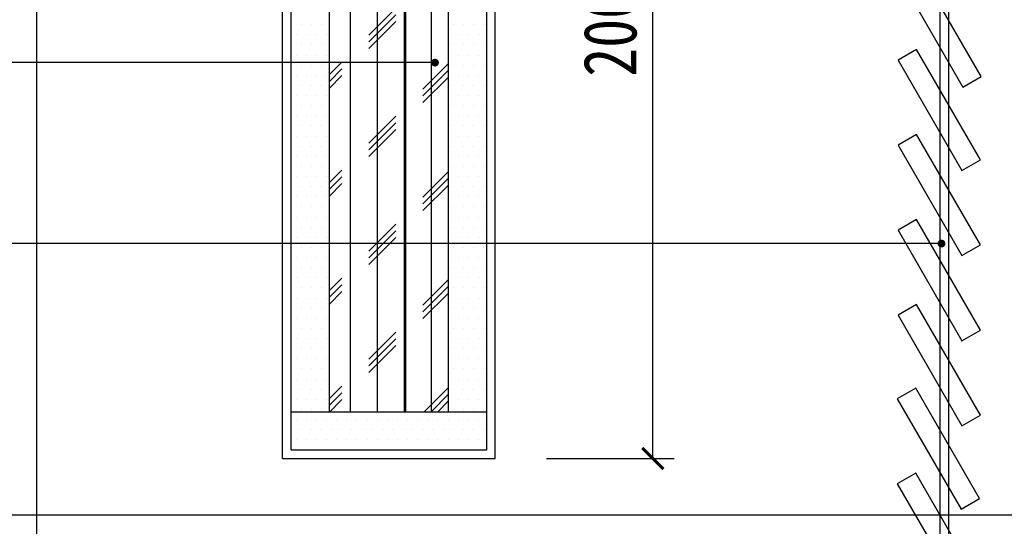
# Model space of a CAD drawing. Header units: millimetres. Extents: x -53 to 3023, y -53 to 2153.
# Tile 40 of 52: x 1772 to 2004, y 930 to 1049. Entities that reach past the tile are written whole.
import ezdxf

# ---------------------------------------------------------------- set-up
doc = ezdxf.new("R2010")
doc.units = ezdxf.units.MM
doc.header["$LTSCALE"] = 5
doc.linetypes.add('DASH', pattern=[0.35, 0.25, -0.1])
doc.layers.get('Defpoints').update_dxf_attribs({"color": 8})
for name, color, linetype in [('A-建筑-拆墙', 251, 'Continuous'), ('E-尺寸标注', 9, 'Continuous'), ('Q-立面-填充', 251, 'Continuous'), ('Q-立面-完成面造型线', 6, 'Continuous'), ('Q-立面-次粗线', 31, 'Continuous'), ('Q-立面-粗线', 30, 'Continuous'), ('Q-立面-细线', 8, 'Continuous')]:
    doc.layers.add(name, color=color, linetype=linetype)
doc.styles.add('CCD_DIM', font='SimSun.ttf', dxfattribs={"width": 0.8})
doc.styles.get("Standard").update_dxf_attribs({"font": 'SimSun.ttf'})
doc.dimstyles.new('1', dxfattribs={"dimscale": 0, "dimtxt": 2.5, "dimasz": 1.5, "dimexe": 1, "dimexo": 0, "dimgap": 0.3, "dimtad": 1, "dimdec": 0, "dimzin": 0, "dimdsep": 46, "dimtxsty": 'Standard', "dimblk": 'ARCHTICK', "dimcen": 0.09, "dimclrd": 8, "dimclre": 8, "dimclrt": 4, "dimadec": 0, "dimazin": 0, "dimtfac": 1, "dimtdec": 0, "dimtix": 1, "dimtofl": 0, "dimtmove": 2, "dimatfit": 3, "dimldrblk": 'DOTSMALL', "dimfxl": 5, "dimfxlon": 1, "dimtolj": 1, "dimtzin": 0, "dimarcsym": 0})
doc.dimstyles.get("Standard").update_dxf_attribs({"dimtxt": 0.18, "dimasz": 0.18, "dimexe": 0.18, "dimexo": 0.0625, "dimgap": 0.09, "dimtad": 0, "dimtih": 1, "dimtoh": 1, "dimdec": 4, "dimzin": 0, "dimdsep": 46, "dimtxsty": 'Standard', "dimcen": 0.09, "dimadec": 0, "dimazin": 0, "dimtfac": 1, "dimtdec": 4, "dimtofl": 0, "dimtmove": 0, "dimatfit": 3, "dimfxl": 1, "dimtolj": 1, "dimtzin": 0, "dimarcsym": 0})

# ---------------------------------------------------------------- blocks, each defined once
blk = doc.blocks.new('_ArchTick')
at = {"color": 0, "linetype": 'ByBlock', "const_width": 0.15}
blk.add_lwpolyline([(-0.5, -0.5), (0.5, 0.5)], dxfattribs=at)
blk = doc.blocks.new('*D120')
at = {"layer": 'Defpoints', "color": 0, "ltscale": 0.1999999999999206, "transparency": 16777216}
for p in [(-535024.7830493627, 505227.6246182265), (-535014.7830493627, 505227.6246182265), (-535024.7830493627, 505218.945552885)]:
    blk.add_point(p, dxfattribs=at)
at = {"layer": 'E-尺寸标注', "color": 44, "lineweight": -2, "ltscale": 0.1999999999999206, "transparency": 16777216}
for p, q in [((-535024.7830493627, 505223.945552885), (-535024.7830493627, 505217.945552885)), ((-535014.7830493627, 505223.945552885), (-535014.7830493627, 505217.945552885)), ((-535014.7830493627, 505218.945552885), (-535024.7830493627, 505218.945552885))]:
    blk.add_line(p, q, dxfattribs=at)
at = {"layer": 'E-尺寸标注', "color": 44, "lineweight": -2, "ltscale": 0.1999999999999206, "transparency": 16777216, "rotation": 180}
blk.add_blockref('_ArchTick', (-535024.7830493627, 505218.945552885), dxfattribs=at)
at = {"layer": 'E-尺寸标注', "color": 44, "lineweight": -2, "ltscale": 0.1999999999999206, "transparency": 16777216}
blk.add_blockref('_ArchTick', (-535014.7830493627, 505218.945552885), dxfattribs=at)
at = {"layer": 'E-尺寸标注', "color": 50, "ltscale": 0.1999999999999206, "transparency": 16777216, "insert": (-535019.7830493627, 505220.945552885), "char_height": 2.5, "attachment_point": 5, "style": 'CCD_DIM'}
blk.add_mtext('\\A1;50', dxfattribs=at)
blk = doc.blocks.new('HBA_Leader_Dot')
at = {"color": 0, "linetype": 'ByBlock'}
blk.add_line((-5, 0), (-10, 0), dxfattribs=at)
at = {"color": 0, "linetype": 'ByBlock', "const_width": 5}
blk.add_lwpolyline([(-2.5, 0, 1), (2.5, 0, 1)], format="xyb", close=True, dxfattribs=at)
blk = doc.blocks.new('*D121')
at = {"layer": 'Defpoints', "color": 0, "ltscale": 0.1999999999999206, "transparency": 16777216}
for p in [(-535014.7830493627, 505227.6246182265), (-534974.7830493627, 505227.6246182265), (-534974.7830493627, 505218.945552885)]:
    blk.add_point(p, dxfattribs=at)
at = {"layer": 'E-尺寸标注', "color": 44, "lineweight": -2, "ltscale": 0.1999999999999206, "transparency": 16777216}
for p, q in [((-535014.7830493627, 505223.945552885), (-535014.7830493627, 505217.945552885)), ((-534974.7830493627, 505223.945552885), (-534974.7830493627, 505217.945552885)), ((-535014.7830493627, 505218.945552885), (-534974.7830493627, 505218.945552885))]:
    blk.add_line(p, q, dxfattribs=at)
at = {"layer": 'E-尺寸标注', "color": 44, "lineweight": -2, "ltscale": 0.1999999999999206, "transparency": 16777216, "rotation": 180}
blk.add_blockref('_ArchTick', (-535014.7830493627, 505218.945552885), dxfattribs=at)
at = {"layer": 'E-尺寸标注', "color": 44, "lineweight": -2, "ltscale": 0.1999999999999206, "transparency": 16777216}
blk.add_blockref('_ArchTick', (-534974.7830493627, 505218.945552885), dxfattribs=at)
at = {"layer": 'E-尺寸标注', "color": 50, "ltscale": 0.1999999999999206, "transparency": 16777216, "insert": (-534994.7830493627, 505220.945552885), "char_height": 2.5, "attachment_point": 5, "style": 'CCD_DIM'}
blk.add_mtext('\\A1;200', dxfattribs=at)
blk = doc.blocks.new('*D122')
at = {"layer": 'Defpoints', "color": 0, "ltscale": 0.1999999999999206, "transparency": 16777216}
for p in [(-535014.7830493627, 505267.6246182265), (-535007.3706500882, 505267.6246182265), (-535014.7830493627, 505227.6246182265)]:
    blk.add_point(p, dxfattribs=at)
at = {"layer": 'E-尺寸标注', "color": 44, "lineweight": -2, "ltscale": 0.1999999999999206, "transparency": 16777216}
for p, q in [((-535012.3706500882, 505267.6246182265), (-535006.3706500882, 505267.6246182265)), ((-535007.3706500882, 505227.6246182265), (-535007.3706500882, 505267.6246182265)), ((-535012.3706500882, 505227.6246182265), (-535006.3706500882, 505227.6246182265))]:
    blk.add_line(p, q, dxfattribs=at)
for p, rotation in [((-535007.3706500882, 505267.6246182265), 90), ((-535007.3706500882, 505227.6246182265), 270)]:
    blk.add_blockref('_ArchTick', p, dxfattribs=dict(at, rotation=rotation))
at = {"layer": 'E-尺寸标注', "color": 50, "ltscale": 0.1999999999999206, "transparency": 16777216, "insert": (-535009.3706500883, 505247.6246182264), "char_height": 2.5, "attachment_point": 5, "rotation": 90, "style": 'CCD_DIM'}
blk.add_mtext('\\A1;200', dxfattribs=at)
blk = doc.blocks.new('*E42')
at = {"layer": 'Q-立面-细线'}
for p, q in [((3, 60.27542933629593), (3, 0)), ((3.400000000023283, 60.27542933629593), (3.400000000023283, 0))]:
    blk.add_line(p, q, dxfattribs=at)
for points in [[(4.080622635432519, 41.74559193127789), (4.946648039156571, 42.24559193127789), (1.946648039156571, 47.44174435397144), (1.080622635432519, 46.94174435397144)], [(4.038333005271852, 37.81781950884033), (4.904358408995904, 38.31781950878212), (1.904358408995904, 43.51397193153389), (1.038333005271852, 43.01397193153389)], [(4.038333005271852, 33.81679929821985), (4.904358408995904, 34.31679929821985), (1.904358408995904, 39.51295172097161), (1.038333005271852, 39.01295172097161)], [(4.038333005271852, 29.81577908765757), (4.904358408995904, 30.31577908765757), (1.904358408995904, 35.51193151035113), (1.038333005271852, 35.01193151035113)], [(4.038333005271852, 25.8147588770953), (4.904358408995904, 26.3147588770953), (1.904358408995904, 31.51091129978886), (1.038333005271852, 31.01091129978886)], [(3.996043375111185, 21.88698645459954), (4.862068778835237, 22.38698645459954), (1.862068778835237, 27.5831388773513), (0.996043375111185, 27.0831388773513)], [(3.996043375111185, 17.88596624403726), (4.862068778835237, 18.38596624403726), (1.862068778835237, 23.58211866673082), (0.996043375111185, 23.08211866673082)]]:
    blk.add_lwpolyline(points, close=True, dxfattribs=at)
blk = doc.blocks.new('0')
at = {"layer": 'Q-立面-填充', "ltscale": 0.1999999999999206}
h = blk.add_hatch(dxfattribs=at)
h.set_pattern_fill('CORK', color=256, scale=2, angle=90, style=0)
h.set_pattern_definition([(90, (-535022.5830493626, 505229.8246182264), (-1.269999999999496, 7.776507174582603e-17), []), (225, (-535021.9480493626, 505230.4596182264), (2.540001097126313, -2.540001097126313), [1.796051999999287, -1.796051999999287]), (225, (-535021.9480493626, 505230.7771182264), (2.540001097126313, -2.540001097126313), [1.796051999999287, -1.796051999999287]), (225, (-535021.9480493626, 505231.0946182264), (2.540001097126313, -2.540001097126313), [1.796051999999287, -1.796051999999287])])
h.paths.add_polyline_path([(-535018.9830493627, 505269.8246182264), (-535022.5830493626, 505269.8246182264), (-535022.5830493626, 505229.8246182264), (-535018.9830493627, 505229.8246182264)])
h.paths.add_polyline_path([(-535016.9830493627, 505269.8246182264), (-535018.9830493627, 505269.8246182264), (-535018.9830493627, 505229.8246182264), (-535016.9830493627, 505229.8246182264)])
at = {"layer": 'Defpoints', "linetype": 'Continuous'}
blk.add_lwpolyline([(-535036.3564010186, 505203.3491888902), (-534917.6209661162, 505203.3491888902), (-534917.6209661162, 505299.2082382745), (-535036.3564010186, 505299.2082382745)], close=True, dxfattribs=at)
at = {"layer": 'Q-立面-完成面造型线', "ltscale": 0.1999999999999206}
for p, q in [((-535024.7830493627, 505227.6246182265, 1.378868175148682), (-535024.7830493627, 505299.2082382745, 1.378868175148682)), ((-535014.7830493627, 505227.6246182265, 1.378868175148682), (-535014.7830493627, 505267.6246182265, 1.378868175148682)), ((-535024.7830493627, 505227.6246182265, 1.378868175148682), (-535014.7830493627, 505227.6246182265, 1.378868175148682))]:
    blk.add_line(p, q, dxfattribs=at)
at = {"layer": 'Q-立面-次粗线', "ltscale": 0.1999999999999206}
for p, q in [((-535024.3830493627, 505228.0246182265, 1.378868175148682), (-535024.3830493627, 505299.2082382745, 1.378868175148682)), ((-535022.5830493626, 505229.8246182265, 1.378868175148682), (-535022.5830493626, 505299.2082382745, 1.378868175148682)), ((-535018.9830493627, 505229.8246182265, 1.378868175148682), (-535018.9830493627, 505269.8246182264, 1.378868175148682)), ((-535016.9830493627, 505229.8246182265, 1.378868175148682), (-535016.9830493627, 505269.8246182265, 1.378868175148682)), ((-535015.1830493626, 505228.0246182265, 1.378868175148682), (-535015.1830493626, 505269.8246182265, 1.378868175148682)), ((-535023.9067993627, 505248.0271182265, 1.378868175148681), (-535023.9067993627, 505248.0271182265, 1.378868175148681)), ((-535023.4305493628, 505248.0271182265, 1.378868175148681), (-535023.4305493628, 505248.0271182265, 1.378868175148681)), ((-535022.9542993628, 505248.0271182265, 1.378868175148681), (-535022.9542993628, 505248.0271182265, 1.378868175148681)), ((-535016.7630493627, 505248.0271182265, 1.378868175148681), (-535016.7630493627, 505248.0271182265, 1.378868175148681)), ((-535016.2867993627, 505248.0271182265, 1.378868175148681), (-535016.2867993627, 505248.0271182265, 1.378868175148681)), ((-535015.8105493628, 505248.0271182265, 1.378868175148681), (-535015.8105493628, 505248.0271182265, 1.378868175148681)), ((-535015.3342993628, 505248.0271182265, 1.378868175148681), (-535015.3342993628, 505248.0271182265, 1.378868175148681)), ((-535024.1449243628, 505247.5508682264, 1.378868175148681), (-535024.1449243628, 505247.5508682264, 1.378868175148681)), ((-535023.6686743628, 505247.5508682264, 1.378868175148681), (-535023.6686743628, 505247.5508682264, 1.378868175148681)), ((-535023.1924243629, 505247.5508682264, 1.378868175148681), (-535023.1924243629, 505247.5508682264, 1.378868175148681)), ((-535022.7161743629, 505247.5508682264, 1.378868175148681), (-535022.7161743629, 505247.5508682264, 1.378868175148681)), ((-535016.5249243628, 505247.5508682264, 1.378868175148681), (-535016.5249243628, 505247.5508682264, 1.378868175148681)), ((-535016.0486743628, 505247.5508682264, 1.378868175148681), (-535016.0486743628, 505247.5508682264, 1.378868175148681)), ((-535015.5724243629, 505247.5508682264, 1.378868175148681), (-535015.5724243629, 505247.5508682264, 1.378868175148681)), ((-535024.3830493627, 505247.0746182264, 1.378868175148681), (-535024.3830493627, 505247.0746182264, 1.378868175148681)), ((-535023.9067993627, 505247.0746182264, 1.378868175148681), (-535023.9067993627, 505247.0746182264, 1.378868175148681)), ((-535023.4305493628, 505247.0746182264, 1.378868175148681), (-535023.4305493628, 505247.0746182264, 1.378868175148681)), ((-535022.9542993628, 505247.0746182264, 1.378868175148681), (-535022.9542993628, 505247.0746182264, 1.378868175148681)), ((-535016.7630493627, 505247.0746182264, 1.378868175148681), (-535016.7630493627, 505247.0746182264, 1.378868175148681)), ((-535016.2867993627, 505247.0746182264, 1.378868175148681), (-535016.2867993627, 505247.0746182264, 1.378868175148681)), ((-535015.8105493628, 505247.0746182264, 1.378868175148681), (-535015.8105493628, 505247.0746182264, 1.378868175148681)), ((-535015.3342993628, 505247.0746182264, 1.378868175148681), (-535015.3342993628, 505247.0746182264, 1.378868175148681)), ((-535024.1449243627, 505246.5983682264, 1.378868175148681), (-535024.1449243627, 505246.5983682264, 1.378868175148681)), ((-535023.6686743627, 505246.5983682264, 1.378868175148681), (-535023.6686743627, 505246.5983682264, 1.378868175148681)), ((-535023.1924243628, 505246.5983682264, 1.378868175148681), (-535023.1924243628, 505246.5983682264, 1.378868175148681)), ((-535022.7161743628, 505246.5983682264, 1.378868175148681), (-535022.7161743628, 505246.5983682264, 1.378868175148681)), ((-535016.5249243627, 505246.5983682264, 1.378868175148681), (-535016.5249243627, 505246.5983682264, 1.378868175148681)), ((-535016.0486743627, 505246.5983682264, 1.378868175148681), (-535016.0486743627, 505246.5983682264, 1.378868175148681)), ((-535015.5724243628, 505246.5983682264, 1.378868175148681), (-535015.5724243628, 505246.5983682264, 1.378868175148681)), ((-535023.9067993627, 505246.1221182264, 1.378868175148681), (-535023.9067993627, 505246.1221182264, 1.378868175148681)), ((-535023.4305493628, 505246.1221182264, 1.378868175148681), (-535023.4305493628, 505246.1221182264, 1.378868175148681)), ((-535022.9542993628, 505246.1221182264, 1.378868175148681), (-535022.9542993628, 505246.1221182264, 1.378868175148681)), ((-535016.7630493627, 505246.1221182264, 1.378868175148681), (-535016.7630493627, 505246.1221182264, 1.378868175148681)), ((-535016.2867993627, 505246.1221182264, 1.378868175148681), (-535016.2867993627, 505246.1221182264, 1.378868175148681)), ((-535015.8105493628, 505246.1221182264, 1.378868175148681), (-535015.8105493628, 505246.1221182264, 1.378868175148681)), ((-535015.3342993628, 505246.1221182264, 1.378868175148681), (-535015.3342993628, 505246.1221182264, 1.378868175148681)), ((-535024.1449243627, 505245.6458682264, 1.378868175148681), (-535024.1449243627, 505245.6458682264, 1.378868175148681)), ((-535023.6686743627, 505245.6458682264, 1.378868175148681), (-535023.6686743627, 505245.6458682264, 1.378868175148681)), ((-535023.1924243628, 505245.6458682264, 1.378868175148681), (-535023.1924243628, 505245.6458682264, 1.378868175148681)), ((-535022.7161743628, 505245.6458682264, 1.378868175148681), (-535022.7161743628, 505245.6458682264, 1.378868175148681)), ((-535016.5249243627, 505245.6458682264, 1.378868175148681), (-535016.5249243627, 505245.6458682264, 1.378868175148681)), ((-535016.0486743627, 505245.6458682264, 1.378868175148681), (-535016.0486743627, 505245.6458682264, 1.378868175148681)), ((-535015.5724243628, 505245.6458682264, 1.378868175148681), (-535015.5724243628, 505245.6458682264, 1.378868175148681)), ((-535024.3830493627, 505245.1696182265, 1.378868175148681), (-535024.3830493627, 505245.1696182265, 1.378868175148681)), ((-535023.9067993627, 505245.1696182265, 1.378868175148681), (-535023.9067993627, 505245.1696182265, 1.378868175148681)), ((-535023.4305493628, 505245.1696182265, 1.378868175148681), (-535023.4305493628, 505245.1696182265, 1.378868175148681)), ((-535022.9542993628, 505245.1696182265, 1.378868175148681), (-535022.9542993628, 505245.1696182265, 1.378868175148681)), ((-535016.7630493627, 505245.1696182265, 1.378868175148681), (-535016.7630493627, 505245.1696182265, 1.378868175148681)), ((-535016.2867993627, 505245.1696182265, 1.378868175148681), (-535016.2867993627, 505245.1696182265, 1.378868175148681)), ((-535015.8105493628, 505245.1696182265, 1.378868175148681), (-535015.8105493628, 505245.1696182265, 1.378868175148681)), ((-535015.3342993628, 505245.1696182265, 1.378868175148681), (-535015.3342993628, 505245.1696182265, 1.378868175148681)), ((-535024.1449243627, 505244.6933682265, 1.378868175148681), (-535024.1449243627, 505244.6933682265, 1.378868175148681)), ((-535023.6686743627, 505244.6933682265, 1.378868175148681), (-535023.6686743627, 505244.6933682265, 1.378868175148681)), ((-535023.1924243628, 505244.6933682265, 1.378868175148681), (-535023.1924243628, 505244.6933682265, 1.378868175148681)), ((-535022.7161743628, 505244.6933682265, 1.378868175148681), (-535022.7161743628, 505244.6933682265, 1.378868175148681)), ((-535016.5249243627, 505244.6933682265, 1.378868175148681), (-535016.5249243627, 505244.6933682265, 1.378868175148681)), ((-535016.0486743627, 505244.6933682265, 1.378868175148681), (-535016.0486743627, 505244.6933682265, 1.378868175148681)), ((-535015.5724243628, 505244.6933682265, 1.378868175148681), (-535015.5724243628, 505244.6933682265, 1.378868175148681)), ((-535023.9067993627, 505244.2171182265, 1.378868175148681), (-535023.9067993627, 505244.2171182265, 1.378868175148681)), ((-535023.4305493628, 505244.2171182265, 1.378868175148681), (-535023.4305493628, 505244.2171182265, 1.378868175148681)), ((-535022.9542993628, 505244.2171182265, 1.378868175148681), (-535022.9542993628, 505244.2171182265, 1.378868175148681)), ((-535016.7630493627, 505244.2171182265, 1.378868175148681), (-535016.7630493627, 505244.2171182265, 1.378868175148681)), ((-535016.2867993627, 505244.2171182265, 1.378868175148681), (-535016.2867993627, 505244.2171182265, 1.378868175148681)), ((-535015.8105493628, 505244.2171182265, 1.378868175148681), (-535015.8105493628, 505244.2171182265, 1.378868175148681)), ((-535015.3342993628, 505244.2171182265, 1.378868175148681), (-535015.3342993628, 505244.2171182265, 1.378868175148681)), ((-535024.1449243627, 505243.7408682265, 1.378868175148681), (-535024.1449243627, 505243.7408682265, 1.378868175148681)), ((-535023.6686743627, 505243.7408682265, 1.378868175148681), (-535023.6686743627, 505243.7408682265, 1.378868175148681)), ((-535023.1924243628, 505243.7408682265, 1.378868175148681), (-535023.1924243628, 505243.7408682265, 1.378868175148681)), ((-535022.7161743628, 505243.7408682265, 1.378868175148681), (-535022.7161743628, 505243.7408682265, 1.378868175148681)), ((-535016.5249243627, 505243.7408682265, 1.378868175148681), (-535016.5249243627, 505243.7408682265, 1.378868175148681)), ((-535016.0486743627, 505243.7408682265, 1.378868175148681), (-535016.0486743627, 505243.7408682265, 1.378868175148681)), ((-535015.5724243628, 505243.7408682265, 1.378868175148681), (-535015.5724243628, 505243.7408682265, 1.378868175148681)), ((-535023.9067993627, 505243.2646182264, 1.378868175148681), (-535023.9067993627, 505243.2646182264, 1.378868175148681)), ((-535023.4305493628, 505243.2646182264, 1.378868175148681), (-535023.4305493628, 505243.2646182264, 1.378868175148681)), ((-535022.9542993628, 505243.2646182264, 1.378868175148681), (-535022.9542993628, 505243.2646182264, 1.378868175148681)), ((-535016.7630493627, 505243.2646182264, 1.378868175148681), (-535016.7630493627, 505243.2646182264, 1.378868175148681)), ((-535016.2867993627, 505243.2646182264, 1.378868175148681), (-535016.2867993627, 505243.2646182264, 1.378868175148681)), ((-535015.8105493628, 505243.2646182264, 1.378868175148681), (-535015.8105493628, 505243.2646182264, 1.378868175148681)), ((-535015.3342993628, 505243.2646182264, 1.378868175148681), (-535015.3342993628, 505243.2646182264, 1.378868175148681)), ((-535024.1449243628, 505242.7883682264, 1.378868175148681), (-535024.1449243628, 505242.7883682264, 1.378868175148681)), ((-535023.6686743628, 505242.7883682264, 1.378868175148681), (-535023.6686743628, 505242.7883682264, 1.378868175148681)), ((-535023.1924243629, 505242.7883682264, 1.378868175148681), (-535023.1924243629, 505242.7883682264, 1.378868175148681)), ((-535022.7161743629, 505242.7883682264, 1.378868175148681), (-535022.7161743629, 505242.7883682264, 1.378868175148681)), ((-535016.5249243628, 505242.7883682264, 1.378868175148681), (-535016.5249243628, 505242.7883682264, 1.378868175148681)), ((-535016.0486743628, 505242.7883682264, 1.378868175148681), (-535016.0486743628, 505242.7883682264, 1.378868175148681)), ((-535015.5724243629, 505242.7883682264, 1.378868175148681), (-535015.5724243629, 505242.7883682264, 1.378868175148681)), ((-535024.3830493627, 505242.3121182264, 1.378868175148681), (-535024.3830493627, 505242.3121182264, 1.378868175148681)), ((-535023.9067993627, 505242.3121182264, 1.378868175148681), (-535023.9067993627, 505242.3121182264, 1.378868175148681)), ((-535023.4305493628, 505242.3121182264, 1.378868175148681), (-535023.4305493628, 505242.3121182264, 1.378868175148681)), ((-535022.9542993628, 505242.3121182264, 1.378868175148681), (-535022.9542993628, 505242.3121182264, 1.378868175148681)), ((-535016.7630493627, 505242.3121182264, 1.378868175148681), (-535016.7630493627, 505242.3121182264, 1.378868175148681)), ((-535016.2867993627, 505242.3121182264, 1.378868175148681), (-535016.2867993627, 505242.3121182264, 1.378868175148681)), ((-535015.8105493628, 505242.3121182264, 1.378868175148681), (-535015.8105493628, 505242.3121182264, 1.378868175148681)), ((-535015.3342993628, 505242.3121182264, 1.378868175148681), (-535015.3342993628, 505242.3121182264, 1.378868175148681)), ((-535024.1449243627, 505241.8358682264, 1.378868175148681), (-535024.1449243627, 505241.8358682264, 1.378868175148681)), ((-535023.6686743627, 505241.8358682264, 1.378868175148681), (-535023.6686743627, 505241.8358682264, 1.378868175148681)), ((-535023.1924243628, 505241.8358682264, 1.378868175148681), (-535023.1924243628, 505241.8358682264, 1.378868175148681)), ((-535022.7161743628, 505241.8358682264, 1.378868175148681), (-535022.7161743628, 505241.8358682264, 1.378868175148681)), ((-535016.5249243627, 505241.8358682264, 1.378868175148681), (-535016.5249243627, 505241.8358682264, 1.378868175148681)), ((-535016.0486743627, 505241.8358682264, 1.378868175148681), (-535016.0486743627, 505241.8358682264, 1.378868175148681)), ((-535015.5724243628, 505241.8358682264, 1.378868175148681), (-535015.5724243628, 505241.8358682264, 1.378868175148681)), ((-535023.9067993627, 505241.3596182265, 1.378868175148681), (-535023.9067993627, 505241.3596182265, 1.378868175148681)), ((-535023.4305493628, 505241.3596182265, 1.378868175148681), (-535023.4305493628, 505241.3596182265, 1.378868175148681)), ((-535022.9542993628, 505241.3596182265, 1.378868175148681), (-535022.9542993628, 505241.3596182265, 1.378868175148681)), ((-535016.7630493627, 505241.3596182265, 1.378868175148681), (-535016.7630493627, 505241.3596182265, 1.378868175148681)), ((-535016.2867993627, 505241.3596182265, 1.378868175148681), (-535016.2867993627, 505241.3596182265, 1.378868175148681)), ((-535015.8105493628, 505241.3596182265, 1.378868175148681), (-535015.8105493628, 505241.3596182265, 1.378868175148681)), ((-535015.3342993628, 505241.3596182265, 1.378868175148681), (-535015.3342993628, 505241.3596182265, 1.378868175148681)), ((-535024.1449243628, 505240.8833682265, 1.378868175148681), (-535024.1449243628, 505240.8833682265, 1.378868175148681)), ((-535023.6686743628, 505240.8833682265, 1.378868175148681), (-535023.6686743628, 505240.8833682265, 1.378868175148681)), ((-535023.1924243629, 505240.8833682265, 1.378868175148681), (-535023.1924243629, 505240.8833682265, 1.378868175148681)), ((-535022.7161743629, 505240.8833682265, 1.378868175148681), (-535022.7161743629, 505240.8833682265, 1.378868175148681)), ((-535016.5249243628, 505240.8833682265, 1.378868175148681), (-535016.5249243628, 505240.8833682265, 1.378868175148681)), ((-535016.0486743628, 505240.8833682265, 1.378868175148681), (-535016.0486743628, 505240.8833682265, 1.378868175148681)), ((-535015.5724243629, 505240.8833682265, 1.378868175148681), (-535015.5724243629, 505240.8833682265, 1.378868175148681)), ((-535024.3830493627, 505240.4071182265, 1.378868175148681), (-535024.3830493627, 505240.4071182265, 1.378868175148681)), ((-535023.9067993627, 505240.4071182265, 1.378868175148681), (-535023.9067993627, 505240.4071182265, 1.378868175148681)), ((-535023.4305493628, 505240.4071182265, 1.378868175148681), (-535023.4305493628, 505240.4071182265, 1.378868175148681)), ((-535022.9542993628, 505240.4071182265, 1.378868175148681), (-535022.9542993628, 505240.4071182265, 1.378868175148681)), ((-535016.7630493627, 505240.4071182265, 1.378868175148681), (-535016.7630493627, 505240.4071182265, 1.378868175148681)), ((-535016.2867993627, 505240.4071182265, 1.378868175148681), (-535016.2867993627, 505240.4071182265, 1.378868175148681)), ((-535015.8105493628, 505240.4071182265, 1.378868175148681), (-535015.8105493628, 505240.4071182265, 1.378868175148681)), ((-535015.3342993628, 505240.4071182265, 1.378868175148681), (-535015.3342993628, 505240.4071182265, 1.378868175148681)), ((-535024.1449243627, 505239.9308682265, 1.378868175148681), (-535024.1449243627, 505239.9308682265, 1.378868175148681)), ((-535023.6686743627, 505239.9308682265, 1.378868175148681), (-535023.6686743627, 505239.9308682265, 1.378868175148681)), ((-535023.1924243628, 505239.9308682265, 1.378868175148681), (-535023.1924243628, 505239.9308682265, 1.378868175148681)), ((-535022.7161743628, 505239.9308682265, 1.378868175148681), (-535022.7161743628, 505239.9308682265, 1.378868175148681)), ((-535016.5249243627, 505239.9308682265, 1.378868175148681), (-535016.5249243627, 505239.9308682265, 1.378868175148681)), ((-535016.0486743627, 505239.9308682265, 1.378868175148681), (-535016.0486743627, 505239.9308682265, 1.378868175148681)), ((-535015.5724243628, 505239.9308682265, 1.378868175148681), (-535015.5724243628, 505239.9308682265, 1.378868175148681)), ((-535023.9067993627, 505239.4546182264, 1.378868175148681), (-535023.9067993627, 505239.4546182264, 1.378868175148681)), ((-535023.4305493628, 505239.4546182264, 1.378868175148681), (-535023.4305493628, 505239.4546182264, 1.378868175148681)), ((-535022.9542993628, 505239.4546182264, 1.378868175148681), (-535022.9542993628, 505239.4546182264, 1.378868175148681)), ((-535016.7630493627, 505239.4546182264, 1.378868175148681), (-535016.7630493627, 505239.4546182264, 1.378868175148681)), ((-535016.2867993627, 505239.4546182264, 1.378868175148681), (-535016.2867993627, 505239.4546182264, 1.378868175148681)), ((-535015.8105493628, 505239.4546182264, 1.378868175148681), (-535015.8105493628, 505239.4546182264, 1.378868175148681)), ((-535015.3342993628, 505239.4546182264, 1.378868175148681), (-535015.3342993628, 505239.4546182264, 1.378868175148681)), ((-535024.1449243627, 505238.9783682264, 1.378868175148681), (-535024.1449243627, 505238.9783682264, 1.378868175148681)), ((-535023.6686743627, 505238.9783682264, 1.378868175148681), (-535023.6686743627, 505238.9783682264, 1.378868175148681)), ((-535023.1924243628, 505238.9783682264, 1.378868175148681), (-535023.1924243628, 505238.9783682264, 1.378868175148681)), ((-535022.7161743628, 505238.9783682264, 1.378868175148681), (-535022.7161743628, 505238.9783682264, 1.378868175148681)), ((-535016.5249243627, 505238.9783682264, 1.378868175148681), (-535016.5249243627, 505238.9783682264, 1.378868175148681)), ((-535016.0486743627, 505238.9783682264, 1.378868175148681), (-535016.0486743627, 505238.9783682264, 1.378868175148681)), ((-535015.5724243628, 505238.9783682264, 1.378868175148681), (-535015.5724243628, 505238.9783682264, 1.378868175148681)), ((-535024.3830493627, 505238.5021182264, 1.378868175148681), (-535024.3830493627, 505238.5021182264, 1.378868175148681)), ((-535023.9067993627, 505238.5021182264, 1.378868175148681), (-535023.9067993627, 505238.5021182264, 1.378868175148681)), ((-535023.4305493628, 505238.5021182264, 1.378868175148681), (-535023.4305493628, 505238.5021182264, 1.378868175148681)), ((-535022.9542993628, 505238.5021182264, 1.378868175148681), (-535022.9542993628, 505238.5021182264, 1.378868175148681)), ((-535016.7630493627, 505238.5021182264, 1.378868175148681), (-535016.7630493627, 505238.5021182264, 1.378868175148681)), ((-535016.2867993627, 505238.5021182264, 1.378868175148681), (-535016.2867993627, 505238.5021182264, 1.378868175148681)), ((-535015.8105493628, 505238.5021182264, 1.378868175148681), (-535015.8105493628, 505238.5021182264, 1.378868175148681)), ((-535015.3342993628, 505238.5021182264, 1.378868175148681), (-535015.3342993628, 505238.5021182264, 1.378868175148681)), ((-535024.1449243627, 505238.0258682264, 1.378868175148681), (-535024.1449243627, 505238.0258682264, 1.378868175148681)), ((-535023.6686743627, 505238.0258682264, 1.378868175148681), (-535023.6686743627, 505238.0258682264, 1.378868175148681)), ((-535023.1924243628, 505238.0258682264, 1.378868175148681), (-535023.1924243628, 505238.0258682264, 1.378868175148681)), ((-535022.7161743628, 505238.0258682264, 1.378868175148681), (-535022.7161743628, 505238.0258682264, 1.378868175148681)), ((-535016.5249243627, 505238.0258682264, 1.378868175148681), (-535016.5249243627, 505238.0258682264, 1.378868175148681)), ((-535016.0486743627, 505238.0258682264, 1.378868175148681), (-535016.0486743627, 505238.0258682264, 1.378868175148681)), ((-535015.5724243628, 505238.0258682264, 1.378868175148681), (-535015.5724243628, 505238.0258682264, 1.378868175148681)), ((-535023.9067993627, 505237.5496182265, 1.378868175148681), (-535023.9067993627, 505237.5496182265, 1.378868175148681)), ((-535023.4305493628, 505237.5496182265, 1.378868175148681), (-535023.4305493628, 505237.5496182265, 1.378868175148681)), ((-535022.9542993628, 505237.5496182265, 1.378868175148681), (-535022.9542993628, 505237.5496182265, 1.378868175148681)), ((-535016.7630493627, 505237.5496182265, 1.378868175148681), (-535016.7630493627, 505237.5496182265, 1.378868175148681)), ((-535016.2867993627, 505237.5496182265, 1.378868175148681), (-535016.2867993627, 505237.5496182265, 1.378868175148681)), ((-535015.8105493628, 505237.5496182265, 1.378868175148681), (-535015.8105493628, 505237.5496182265, 1.378868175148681)), ((-535015.3342993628, 505237.5496182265, 1.378868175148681), (-535015.3342993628, 505237.5496182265, 1.378868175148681)), ((-535024.1449243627, 505237.0733682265, 1.378868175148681), (-535024.1449243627, 505237.0733682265, 1.378868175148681)), ((-535023.6686743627, 505237.0733682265, 1.378868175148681), (-535023.6686743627, 505237.0733682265, 1.378868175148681)), ((-535023.1924243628, 505237.0733682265, 1.378868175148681), (-535023.1924243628, 505237.0733682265, 1.378868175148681)), ((-535022.7161743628, 505237.0733682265, 1.378868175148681), (-535022.7161743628, 505237.0733682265, 1.378868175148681)), ((-535016.5249243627, 505237.0733682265, 1.378868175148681), (-535016.5249243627, 505237.0733682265, 1.378868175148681)), ((-535016.0486743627, 505237.0733682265, 1.378868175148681), (-535016.0486743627, 505237.0733682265, 1.378868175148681)), ((-535015.5724243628, 505237.0733682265, 1.378868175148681), (-535015.5724243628, 505237.0733682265, 1.378868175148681)), ((-535024.3830493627, 505236.5971182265, 1.378868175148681), (-535024.3830493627, 505236.5971182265, 1.378868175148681)), ((-535023.9067993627, 505236.5971182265, 1.378868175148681), (-535023.9067993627, 505236.5971182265, 1.378868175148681)), ((-535023.4305493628, 505236.5971182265, 1.378868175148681), (-535023.4305493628, 505236.5971182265, 1.378868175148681)), ((-535022.9542993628, 505236.5971182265, 1.378868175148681), (-535022.9542993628, 505236.5971182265, 1.378868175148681)), ((-535016.7630493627, 505236.5971182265, 1.378868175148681), (-535016.7630493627, 505236.5971182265, 1.378868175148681)), ((-535016.2867993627, 505236.5971182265, 1.378868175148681), (-535016.2867993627, 505236.5971182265, 1.378868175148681)), ((-535015.8105493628, 505236.5971182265, 1.378868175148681), (-535015.8105493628, 505236.5971182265, 1.378868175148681)), ((-535015.3342993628, 505236.5971182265, 1.378868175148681), (-535015.3342993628, 505236.5971182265, 1.378868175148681)), ((-535024.1449243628, 505236.1208682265, 1.378868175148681), (-535024.1449243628, 505236.1208682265, 1.378868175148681)), ((-535023.6686743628, 505236.1208682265, 1.378868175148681), (-535023.6686743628, 505236.1208682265, 1.378868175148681)), ((-535023.1924243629, 505236.1208682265, 1.378868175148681), (-535023.1924243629, 505236.1208682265, 1.378868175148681)), ((-535022.7161743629, 505236.1208682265, 1.378868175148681), (-535022.7161743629, 505236.1208682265, 1.378868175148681)), ((-535016.5249243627, 505236.1208682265, 1.378868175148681), (-535016.5249243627, 505236.1208682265, 1.378868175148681)), ((-535016.0486743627, 505236.1208682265, 1.378868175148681), (-535016.0486743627, 505236.1208682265, 1.378868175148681)), ((-535015.5724243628, 505236.1208682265, 1.378868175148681), (-535015.5724243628, 505236.1208682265, 1.378868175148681)), ((-535024.3830493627, 505235.6446182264, 1.378868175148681), (-535024.3830493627, 505235.6446182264, 1.378868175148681)), ((-535023.9067993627, 505235.6446182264, 1.378868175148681), (-535023.9067993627, 505235.6446182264, 1.378868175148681)), ((-535023.4305493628, 505235.6446182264, 1.378868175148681), (-535023.4305493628, 505235.6446182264, 1.378868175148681)), ((-535022.9542993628, 505235.6446182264, 1.378868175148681), (-535022.9542993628, 505235.6446182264, 1.378868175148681)), ((-535016.7630493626, 505235.6446182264, 1.378868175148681), (-535016.7630493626, 505235.6446182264, 1.378868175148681)), ((-535016.2867993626, 505235.6446182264, 1.378868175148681), (-535016.2867993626, 505235.6446182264, 1.378868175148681)), ((-535015.8105493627, 505235.6446182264, 1.378868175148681), (-535015.8105493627, 505235.6446182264, 1.378868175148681)), ((-535015.3342993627, 505235.6446182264, 1.378868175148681), (-535015.3342993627, 505235.6446182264, 1.378868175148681)), ((-535024.1449243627, 505235.1683682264, 1.378868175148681), (-535024.1449243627, 505235.1683682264, 1.378868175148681)), ((-535023.6686743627, 505235.1683682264, 1.378868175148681), (-535023.6686743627, 505235.1683682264, 1.378868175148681)), ((-535023.1924243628, 505235.1683682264, 1.378868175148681), (-535023.1924243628, 505235.1683682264, 1.378868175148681)), ((-535022.7161743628, 505235.1683682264, 1.378868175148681), (-535022.7161743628, 505235.1683682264, 1.378868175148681)), ((-535016.5249243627, 505235.1683682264, 1.378868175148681), (-535016.5249243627, 505235.1683682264, 1.378868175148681)), ((-535016.0486743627, 505235.1683682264, 1.378868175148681), (-535016.0486743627, 505235.1683682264, 1.378868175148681)), ((-535015.5724243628, 505235.1683682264, 1.378868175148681), (-535015.5724243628, 505235.1683682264, 1.378868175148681)), ((-535023.9067993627, 505234.6921182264, 1.378868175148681), (-535023.9067993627, 505234.6921182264, 1.378868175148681)), ((-535023.4305493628, 505234.6921182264, 1.378868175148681), (-535023.4305493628, 505234.6921182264, 1.378868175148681)), ((-535022.9542993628, 505234.6921182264, 1.378868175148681), (-535022.9542993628, 505234.6921182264, 1.378868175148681)), ((-535016.7630493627, 505234.6921182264, 1.378868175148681), (-535016.7630493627, 505234.6921182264, 1.378868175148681)), ((-535016.2867993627, 505234.6921182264, 1.378868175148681), (-535016.2867993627, 505234.6921182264, 1.378868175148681)), ((-535015.8105493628, 505234.6921182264, 1.378868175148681), (-535015.8105493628, 505234.6921182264, 1.378868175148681)), ((-535015.3342993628, 505234.6921182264, 1.378868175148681), (-535015.3342993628, 505234.6921182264, 1.378868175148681)), ((-535024.1449243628, 505234.2158682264, 1.378868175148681), (-535024.1449243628, 505234.2158682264, 1.378868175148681)), ((-535023.6686743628, 505234.2158682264, 1.378868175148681), (-535023.6686743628, 505234.2158682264, 1.378868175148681)), ((-535023.1924243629, 505234.2158682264, 1.378868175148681), (-535023.1924243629, 505234.2158682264, 1.378868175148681)), ((-535022.7161743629, 505234.2158682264, 1.378868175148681), (-535022.7161743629, 505234.2158682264, 1.378868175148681)), ((-535016.5249243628, 505234.2158682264, 1.378868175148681), (-535016.5249243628, 505234.2158682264, 1.378868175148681)), ((-535016.0486743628, 505234.2158682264, 1.378868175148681), (-535016.0486743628, 505234.2158682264, 1.378868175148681)), ((-535015.5724243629, 505234.2158682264, 1.378868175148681), (-535015.5724243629, 505234.2158682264, 1.378868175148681)), ((-535024.3830493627, 505233.7396182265, 1.378868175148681), (-535024.3830493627, 505233.7396182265, 1.378868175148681)), ((-535023.9067993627, 505233.7396182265, 1.378868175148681), (-535023.9067993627, 505233.7396182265, 1.378868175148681)), ((-535023.4305493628, 505233.7396182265, 1.378868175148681), (-535023.4305493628, 505233.7396182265, 1.378868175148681)), ((-535022.9542993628, 505233.7396182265, 1.378868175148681), (-535022.9542993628, 505233.7396182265, 1.378868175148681)), ((-535016.7630493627, 505233.7396182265, 1.378868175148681), (-535016.7630493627, 505233.7396182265, 1.378868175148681)), ((-535016.2867993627, 505233.7396182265, 1.378868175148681), (-535016.2867993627, 505233.7396182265, 1.378868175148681)), ((-535015.8105493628, 505233.7396182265, 1.378868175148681), (-535015.8105493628, 505233.7396182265, 1.378868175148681)), ((-535015.3342993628, 505233.7396182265, 1.378868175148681), (-535015.3342993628, 505233.7396182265, 1.378868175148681)), ((-535024.1449243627, 505233.2633682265, 1.378868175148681), (-535024.1449243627, 505233.2633682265, 1.378868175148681)), ((-535023.6686743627, 505233.2633682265, 1.378868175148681), (-535023.6686743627, 505233.2633682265, 1.378868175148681)), ((-535023.1924243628, 505233.2633682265, 1.378868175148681), (-535023.1924243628, 505233.2633682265, 1.378868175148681)), ((-535022.7161743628, 505233.2633682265, 1.378868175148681), (-535022.7161743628, 505233.2633682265, 1.378868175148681)), ((-535016.5249243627, 505233.2633682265, 1.378868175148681), (-535016.5249243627, 505233.2633682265, 1.378868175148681)), ((-535016.0486743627, 505233.2633682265, 1.378868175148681), (-535016.0486743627, 505233.2633682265, 1.378868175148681)), ((-535015.5724243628, 505233.2633682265, 1.378868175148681), (-535015.5724243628, 505233.2633682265, 1.378868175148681)), ((-535023.9067993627, 505232.7871182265, 1.378868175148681), (-535023.9067993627, 505232.7871182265, 1.378868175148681)), ((-535023.4305493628, 505232.7871182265, 1.378868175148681), (-535023.4305493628, 505232.7871182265, 1.378868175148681)), ((-535022.9542993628, 505232.7871182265, 1.378868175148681), (-535022.9542993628, 505232.7871182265, 1.378868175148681)), ((-535016.7630493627, 505232.7871182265, 1.378868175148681), (-535016.7630493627, 505232.7871182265, 1.378868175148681)), ((-535016.2867993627, 505232.7871182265, 1.378868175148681), (-535016.2867993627, 505232.7871182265, 1.378868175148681)), ((-535015.8105493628, 505232.7871182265, 1.378868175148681), (-535015.8105493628, 505232.7871182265, 1.378868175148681)), ((-535015.3342993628, 505232.7871182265, 1.378868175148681), (-535015.3342993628, 505232.7871182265, 1.378868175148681)), ((-535024.1449243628, 505232.3108682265, 1.378868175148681), (-535024.1449243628, 505232.3108682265, 1.378868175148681)), ((-535023.6686743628, 505232.3108682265, 1.378868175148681), (-535023.6686743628, 505232.3108682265, 1.378868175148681)), ((-535023.1924243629, 505232.3108682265, 1.378868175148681), (-535023.1924243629, 505232.3108682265, 1.378868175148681)), ((-535022.7161743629, 505232.3108682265, 1.378868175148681), (-535022.7161743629, 505232.3108682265, 1.378868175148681)), ((-535016.5249243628, 505232.3108682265, 1.378868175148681), (-535016.5249243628, 505232.3108682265, 1.378868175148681)), ((-535016.0486743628, 505232.3108682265, 1.378868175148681), (-535016.0486743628, 505232.3108682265, 1.378868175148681)), ((-535015.5724243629, 505232.3108682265, 1.378868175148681), (-535015.5724243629, 505232.3108682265, 1.378868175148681)), ((-535024.3830493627, 505231.8346182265, 1.378868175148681), (-535024.3830493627, 505231.8346182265, 1.378868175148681)), ((-535023.9067993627, 505231.8346182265, 1.378868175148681), (-535023.9067993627, 505231.8346182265, 1.378868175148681)), ((-535023.4305493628, 505231.8346182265, 1.378868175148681), (-535023.4305493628, 505231.8346182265, 1.378868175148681)), ((-535022.9542993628, 505231.8346182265, 1.378868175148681), (-535022.9542993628, 505231.8346182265, 1.378868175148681)), ((-535016.7630493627, 505231.8346182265, 1.378868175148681), (-535016.7630493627, 505231.8346182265, 1.378868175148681)), ((-535016.2867993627, 505231.8346182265, 1.378868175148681), (-535016.2867993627, 505231.8346182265, 1.378868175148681)), ((-535015.8105493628, 505231.8346182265, 1.378868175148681), (-535015.8105493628, 505231.8346182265, 1.378868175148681)), ((-535015.3342993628, 505231.8346182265, 1.378868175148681), (-535015.3342993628, 505231.8346182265, 1.378868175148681)), ((-535024.1449243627, 505231.3583682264, 1.378868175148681), (-535024.1449243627, 505231.3583682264, 1.378868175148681)), ((-535023.6686743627, 505231.3583682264, 1.378868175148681), (-535023.6686743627, 505231.3583682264, 1.378868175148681)), ((-535023.1924243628, 505231.3583682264, 1.378868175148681), (-535023.1924243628, 505231.3583682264, 1.378868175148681)), ((-535022.7161743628, 505231.3583682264, 1.378868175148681), (-535022.7161743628, 505231.3583682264, 1.378868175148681)), ((-535016.5249243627, 505231.3583682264, 1.378868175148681), (-535016.5249243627, 505231.3583682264, 1.378868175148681)), ((-535016.0486743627, 505231.3583682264, 1.378868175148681), (-535016.0486743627, 505231.3583682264, 1.378868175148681)), ((-535015.5724243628, 505231.3583682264, 1.378868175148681), (-535015.5724243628, 505231.3583682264, 1.378868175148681)), ((-535023.9067993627, 505230.8821182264, 1.378868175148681), (-535023.9067993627, 505230.8821182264, 1.378868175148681)), ((-535023.4305493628, 505230.8821182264, 1.378868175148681), (-535023.4305493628, 505230.8821182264, 1.378868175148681)), ((-535022.9542993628, 505230.8821182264, 1.378868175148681), (-535022.9542993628, 505230.8821182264, 1.378868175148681)), ((-535016.7630493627, 505230.8821182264, 1.378868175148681), (-535016.7630493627, 505230.8821182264, 1.378868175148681)), ((-535016.2867993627, 505230.8821182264, 1.378868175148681), (-535016.2867993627, 505230.8821182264, 1.378868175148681)), ((-535015.8105493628, 505230.8821182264, 1.378868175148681), (-535015.8105493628, 505230.8821182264, 1.378868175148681)), ((-535015.3342993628, 505230.8821182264, 1.378868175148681), (-535015.3342993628, 505230.8821182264, 1.378868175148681)), ((-535024.1449243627, 505230.4058682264, 1.378868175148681), (-535024.1449243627, 505230.4058682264, 1.378868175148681)), ((-535023.6686743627, 505230.4058682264, 1.378868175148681), (-535023.6686743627, 505230.4058682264, 1.378868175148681)), ((-535023.1924243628, 505230.4058682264, 1.378868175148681), (-535023.1924243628, 505230.4058682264, 1.378868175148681)), ((-535022.7161743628, 505230.4058682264, 1.378868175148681), (-535022.7161743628, 505230.4058682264, 1.378868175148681)), ((-535016.5249243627, 505230.4058682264, 1.378868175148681), (-535016.5249243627, 505230.4058682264, 1.378868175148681)), ((-535016.0486743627, 505230.4058682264, 1.378868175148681), (-535016.0486743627, 505230.4058682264, 1.378868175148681)), ((-535015.5724243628, 505230.4058682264, 1.378868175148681), (-535015.5724243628, 505230.4058682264, 1.378868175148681)), ((-535024.3830493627, 505229.9296182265, 1.378868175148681), (-535024.3830493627, 505229.9296182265, 1.378868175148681)), ((-535024.3830493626, 505229.8246182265, 1.378868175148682), (-535015.1830493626, 505229.8246182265, 1.378868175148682)), ((-535023.9067993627, 505229.9296182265, 1.378868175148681), (-535023.9067993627, 505229.9296182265, 1.378868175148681)), ((-535023.4305493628, 505229.9296182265, 1.378868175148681), (-535023.4305493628, 505229.9296182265, 1.378868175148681)), ((-535022.9542993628, 505229.9296182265, 1.378868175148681), (-535022.9542993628, 505229.9296182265, 1.378868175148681)), ((-535016.7630493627, 505229.9296182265, 1.378868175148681), (-535016.7630493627, 505229.9296182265, 1.378868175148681)), ((-535016.2867993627, 505229.9296182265, 1.378868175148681), (-535016.2867993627, 505229.9296182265, 1.378868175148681)), ((-535015.8105493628, 505229.9296182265, 1.378868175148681), (-535015.8105493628, 505229.9296182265, 1.378868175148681)), ((-535015.3342993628, 505229.9296182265, 1.378868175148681), (-535015.3342993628, 505229.9296182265, 1.378868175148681)), ((-535024.1449243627, 505229.4533682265, 1.378868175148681), (-535024.1449243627, 505229.4533682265, 1.378868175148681)), ((-535023.6686743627, 505229.4533682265, 1.378868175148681), (-535023.6686743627, 505229.4533682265, 1.378868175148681)), ((-535023.1924243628, 505229.4533682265, 1.378868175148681), (-535023.1924243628, 505229.4533682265, 1.378868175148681)), ((-535022.7161743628, 505229.4533682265, 1.378868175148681), (-535022.7161743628, 505229.4533682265, 1.378868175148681)), ((-535022.2399243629, 505229.4533682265, 1.378868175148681), (-535022.2399243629, 505229.4533682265, 1.378868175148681)), ((-535021.7636743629, 505229.4533682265, 1.378868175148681), (-535021.7636743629, 505229.4533682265, 1.378868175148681)), ((-535021.287424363, 505229.4533682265, 1.378868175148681), (-535021.287424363, 505229.4533682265, 1.378868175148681)), ((-535020.811174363, 505229.4533682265, 1.378868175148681), (-535020.811174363, 505229.4533682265, 1.378868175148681)), ((-535020.3349243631, 505229.4533682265, 1.378868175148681), (-535020.3349243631, 505229.4533682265, 1.378868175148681)), ((-535019.8586743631, 505229.4533682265, 1.378868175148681), (-535019.8586743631, 505229.4533682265, 1.378868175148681)), ((-535019.3824243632, 505229.4533682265, 1.378868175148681), (-535019.3824243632, 505229.4533682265, 1.378868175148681)), ((-535018.9061743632, 505229.4533682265, 1.378868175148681), (-535018.9061743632, 505229.4533682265, 1.378868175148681)), ((-535018.4299243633, 505229.4533682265, 1.378868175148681), (-535018.4299243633, 505229.4533682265, 1.378868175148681)), ((-535017.9536743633, 505229.4533682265, 1.378868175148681), (-535017.9536743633, 505229.4533682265, 1.378868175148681)), ((-535017.4774243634, 505229.4533682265, 1.378868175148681), (-535017.4774243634, 505229.4533682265, 1.378868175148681)), ((-535017.0011743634, 505229.4533682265, 1.378868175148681), (-535017.0011743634, 505229.4533682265, 1.378868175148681)), ((-535016.5249243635, 505229.4533682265, 1.378868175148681), (-535016.5249243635, 505229.4533682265, 1.378868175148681)), ((-535016.0486743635, 505229.4533682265, 1.378868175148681), (-535016.0486743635, 505229.4533682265, 1.378868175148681)), ((-535015.5724243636, 505229.4533682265, 1.378868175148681), (-535015.5724243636, 505229.4533682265, 1.378868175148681)), ((-535023.9067993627, 505228.9771182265, 1.378868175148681), (-535023.9067993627, 505228.9771182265, 1.378868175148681)), ((-535023.4305493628, 505228.9771182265, 1.378868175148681), (-535023.4305493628, 505228.9771182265, 1.378868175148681)), ((-535022.9542993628, 505228.9771182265, 1.378868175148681), (-535022.9542993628, 505228.9771182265, 1.378868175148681)), ((-535022.4780493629, 505228.9771182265, 1.378868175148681), (-535022.4780493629, 505228.9771182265, 1.378868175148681)), ((-535022.001799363, 505228.9771182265, 1.378868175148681), (-535022.001799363, 505228.9771182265, 1.378868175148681)), ((-535021.525549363, 505228.9771182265, 1.378868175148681), (-535021.525549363, 505228.9771182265, 1.378868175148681)), ((-535021.049299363, 505228.9771182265, 1.378868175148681), (-535021.049299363, 505228.9771182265, 1.378868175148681)), ((-535020.5730493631, 505228.9771182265, 1.378868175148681), (-535020.5730493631, 505228.9771182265, 1.378868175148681)), ((-535020.0967993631, 505228.9771182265, 1.378868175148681), (-535020.0967993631, 505228.9771182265, 1.378868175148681)), ((-535019.6205493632, 505228.9771182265, 1.378868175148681), (-535019.6205493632, 505228.9771182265, 1.378868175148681)), ((-535019.1442993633, 505228.9771182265, 1.378868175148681), (-535019.1442993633, 505228.9771182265, 1.378868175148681)), ((-535018.6680493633, 505228.9771182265, 1.378868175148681), (-535018.6680493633, 505228.9771182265, 1.378868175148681)), ((-535018.1917993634, 505228.9771182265, 1.378868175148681), (-535018.1917993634, 505228.9771182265, 1.378868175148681)), ((-535017.7155493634, 505228.9771182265, 1.378868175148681), (-535017.7155493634, 505228.9771182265, 1.378868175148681)), ((-535017.2392993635, 505228.9771182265, 1.378868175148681), (-535017.2392993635, 505228.9771182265, 1.378868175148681)), ((-535016.7630493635, 505228.9771182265, 1.378868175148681), (-535016.7630493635, 505228.9771182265, 1.378868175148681)), ((-535016.2867993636, 505228.9771182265, 1.378868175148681), (-535016.2867993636, 505228.9771182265, 1.378868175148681)), ((-535015.8105493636, 505228.9771182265, 1.378868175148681), (-535015.8105493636, 505228.9771182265, 1.378868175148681)), ((-535015.3342993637, 505228.9771182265, 1.378868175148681), (-535015.3342993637, 505228.9771182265, 1.378868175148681)), ((-535024.1449243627, 505228.5008682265, 1.378868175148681), (-535024.1449243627, 505228.5008682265, 1.378868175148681)), ((-535023.6686743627, 505228.5008682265, 1.378868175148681), (-535023.6686743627, 505228.5008682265, 1.378868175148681)), ((-535023.1924243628, 505228.5008682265, 1.378868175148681), (-535023.1924243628, 505228.5008682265, 1.378868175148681)), ((-535022.7161743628, 505228.5008682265, 1.378868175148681), (-535022.7161743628, 505228.5008682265, 1.378868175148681)), ((-535022.2399243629, 505228.5008682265, 1.378868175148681), (-535022.2399243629, 505228.5008682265, 1.378868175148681)), ((-535021.7636743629, 505228.5008682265, 1.378868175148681), (-535021.7636743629, 505228.5008682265, 1.378868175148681)), ((-535021.287424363, 505228.5008682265, 1.378868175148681), (-535021.287424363, 505228.5008682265, 1.378868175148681)), ((-535020.811174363, 505228.5008682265, 1.378868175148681), (-535020.811174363, 505228.5008682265, 1.378868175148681)), ((-535020.3349243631, 505228.5008682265, 1.378868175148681), (-535020.3349243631, 505228.5008682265, 1.378868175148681)), ((-535019.8586743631, 505228.5008682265, 1.378868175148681), (-535019.8586743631, 505228.5008682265, 1.378868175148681)), ((-535019.3824243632, 505228.5008682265, 1.378868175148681), (-535019.3824243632, 505228.5008682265, 1.378868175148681)), ((-535018.9061743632, 505228.5008682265, 1.378868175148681), (-535018.9061743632, 505228.5008682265, 1.378868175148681)), ((-535018.4299243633, 505228.5008682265, 1.378868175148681), (-535018.4299243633, 505228.5008682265, 1.378868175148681)), ((-535017.9536743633, 505228.5008682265, 1.378868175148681), (-535017.9536743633, 505228.5008682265, 1.378868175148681)), ((-535017.4774243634, 505228.5008682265, 1.378868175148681), (-535017.4774243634, 505228.5008682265, 1.378868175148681)), ((-535017.0011743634, 505228.5008682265, 1.378868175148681), (-535017.0011743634, 505228.5008682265, 1.378868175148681)), ((-535016.5249243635, 505228.5008682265, 1.378868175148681), (-535016.5249243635, 505228.5008682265, 1.378868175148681)), ((-535016.0486743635, 505228.5008682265, 1.378868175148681), (-535016.0486743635, 505228.5008682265, 1.378868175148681)), ((-535015.5724243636, 505228.5008682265, 1.378868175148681), (-535015.5724243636, 505228.5008682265, 1.378868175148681)), ((-535024.3830493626, 505228.0246182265, 1.378868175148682), (-535015.1830493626, 505228.0246182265, 1.378868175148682))]:
    blk.add_line(p, q, dxfattribs=at)
at = {"layer": 'Q-立面-粗线', "linetype": 'DASH', "ltscale": 5}
blk.add_lwpolyline([(-534917.6209661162, 505299.2082382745), (-535036.3564010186, 505299.2082382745), (-535036.3564010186, 505203.3491888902), (-534917.6209661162, 505203.3491888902)], close=True, dxfattribs=at)
at = {"ltscale": 0.1999999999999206}
blk.add_blockref('*E42', (-534996.870240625, 505203.3491888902, 1.378868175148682), dxfattribs=at)
at = {"layer": 'E-尺寸标注', "ltscale": 0.1999999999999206}
for base, p2, angle, picture, middle in [((-535007.3706500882, 505267.6246182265, 1.378868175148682), (-535014.7830493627, 505267.6246182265, 1.378868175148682), 90, '*D122', (-535009.3706500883, 505247.6246182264, 1.378868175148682)), ((-534974.7830493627, 505218.945552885, 1.378868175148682), (-534974.7830493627, 505227.6246182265, 1.378868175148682), 180, '*D121', (-534994.7830493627, 505220.945552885, 1.378868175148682))]:
    dim = blk.add_linear_dim(base=base, p1=(-535014.7830493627, 505227.6246182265, 1.378868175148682), p2=p2, angle=angle, dimstyle='Standard', override={"dimscale": 1, "dimtxt": 2.5, "dimasz": 1, "dimexe": 1, "dimexo": 1, "dimgap": 0.75, "dimtad": 1, "dimtih": 0, "dimtoh": 0, "dimdec": 0, "dimlfac": 5.000000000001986, "dimrnd": 0.004999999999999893, "dimtxsty": 'CCD_DIM', "dimblk": 'ArchTick', "dimcen": 0.13, "dimclrd": 44, "dimclre": 44, "dimclrt": 50, "dimtdec": 0, "dimtix": 1, "dimtofl": 1, "dimtmove": 2, "dimldrblk": 'HBA_Leader_Dot', "dimfxl": 5, "dimfxlon": 1, "dimtvp": 1}, dxfattribs=at)
    dim.commit()
    dim.dimension.update_dxf_attribs({"geometry": picture, "text_midpoint": middle})
dim = blk.add_linear_dim(base=(-535024.7830493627, 505218.945552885, 1.378868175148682), p1=(-535014.7830493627, 505227.6246182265, 1.378868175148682), p2=(-535024.7830493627, 505227.6246182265, 1.378868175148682), dimstyle='Standard', override={"dimscale": 1, "dimtxt": 2.5, "dimasz": 1, "dimexe": 1, "dimexo": 1, "dimgap": 0.75, "dimtad": 1, "dimtih": 0, "dimtoh": 0, "dimdec": 0, "dimlfac": 5.000000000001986, "dimrnd": 0.004999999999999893, "dimtxsty": 'CCD_DIM', "dimblk": 'ArchTick', "dimcen": 0.13, "dimclrd": 44, "dimclre": 44, "dimclrt": 50, "dimtdec": 0, "dimtix": 1, "dimtofl": 1, "dimtmove": 2, "dimldrblk": 'HBA_Leader_Dot', "dimfxl": 5, "dimfxlon": 1, "dimtvp": 1}, dxfattribs=at)
dim.commit()
dim.dimension.update_dxf_attribs({"geometry": '*D120', "text_midpoint": (-535019.7830493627, 505220.945552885, 1.378868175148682)})
at = {"layer": 'A-建筑-拆墙'}
for points in [[(-535017.6165854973, 505246.2442269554), (-535070.4545041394, 505246.2442269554)], [(-534993.7930153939, 505237.73160723), (-535070.4545041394, 505237.73160723)], [(-534961.5962373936, 505224.9506766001), (-535070.4545041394, 505224.9506766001)]]:
    blk.add_leader(points, dimstyle='1', override={"dimscale": 0.4876327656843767, "dimasz": 0.75, "dimtad": 0, "dimldrblk": 'Dot'}, dxfattribs=at)

msp = doc.modelspace()

# ---------------------------------------------------------------- block references
at = {"xscale": 5, "yscale": 5, "zscale": 5}
msp.add_blockref('0', (2676958.211271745, -2525192.548285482), dxfattribs=at)

doc.saveas('drawing.dxf')
